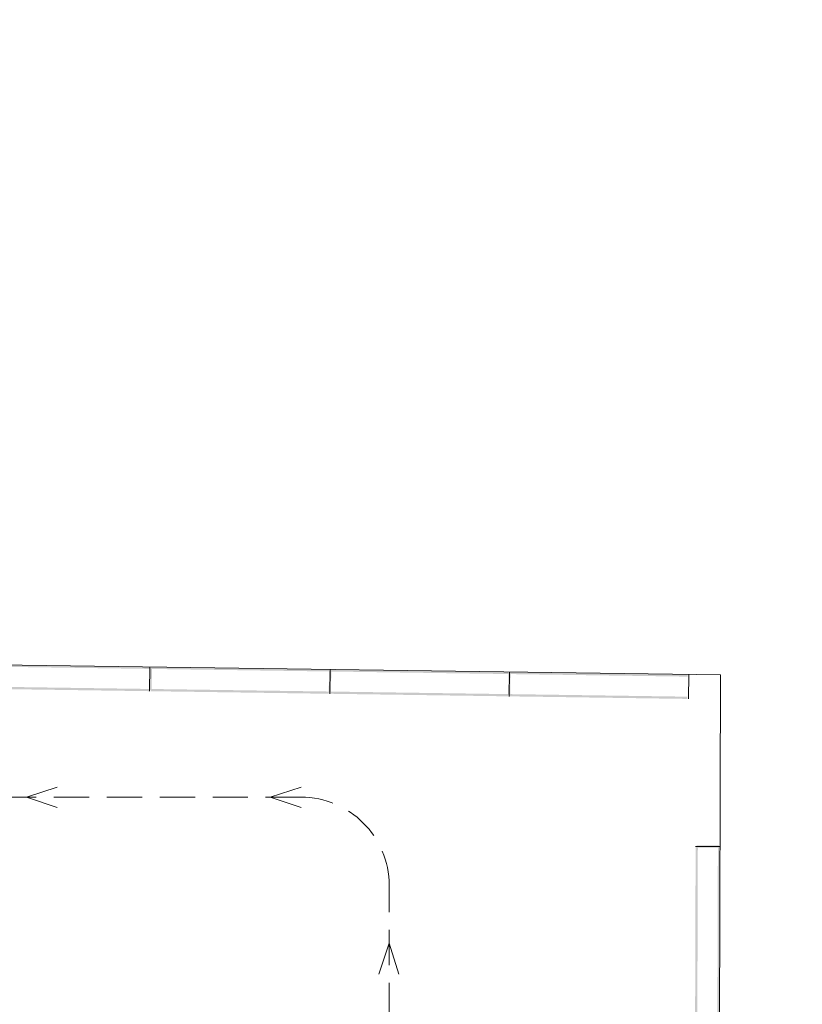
# Model space of a CAD drawing. Header units: millimetres. Extents: x 0 to 594, y 0 to 420.
# Tile 19 of 21: x 290 to 379, y 308 to 420. Entities that reach past the tile are written whole.
import ezdxf

# ---------------------------------------------------------------- set-up
doc = ezdxf.new("R2010")
doc.units = ezdxf.units.MM
doc.linetypes.add('K5LT_DASHED', pattern=[6, 4, -2])
doc.linetypes.add('K5LT_THIN', pattern=[0])
doc.layers.add('Системный слой', color=7, linetype='Continuous')
doc.layers.add('съемка', color=7, linetype='Continuous')

# ---------------------------------------------------------------- blocks, each defined once
blk = doc.blocks.new('U103')
at = {"layer": 'Системный слой', "linetype": 'K5LT_THIN', "lineweight": 18}
for q in [(331.11, 311.87), (333.39, 311.87)]:
    blk.add_line((332.28, 315.38), q, dxfattribs=at)
blk = doc.blocks.new('U104')
at = {"layer": 'Системный слой', "linetype": 'K5LT_THIN', "lineweight": 18}
for q in [(322.31, 333.03), (322.31, 330.74)]:
    blk.add_line((318.8, 331.92), q, dxfattribs=at)
blk = doc.blocks.new('U105')
at = {"layer": 'Системный слой', "linetype": 'K5LT_THIN', "lineweight": 18}
for q in [(294.66, 333.03), (294.66, 330.74)]:
    blk.add_line((291.16, 331.92), q, dxfattribs=at)

msp = doc.modelspace()

# ---------------------------------------------------------------- hatches: boundary and pattern name
at = {"layer": 'съемка'}
for points in [[(292.560945, 344.10176), (299.76961, 343.998406), (305.108227, 343.921879), (305.111807, 344.174265), (299.77319, 344.250792), (292.564576, 344.354144), (285.045365, 344.461901), (285.077954, 346.733623), (292.597115, 346.625817), (299.805777, 346.522464), (305.144394, 346.445937), (305.148028, 346.698321), (299.809408, 346.774848), (292.600746, 346.878202), (284.955369, 346.987823), (284.95355, 346.861607), (284.827384, 346.863422), (284.791166, 344.339366), (284.917383, 344.33755), (284.915566, 344.211331)], [(312.879772, 343.810443), (320.088438, 343.707137), (325.427054, 343.630563), (325.430687, 343.882997), (320.092069, 343.959524), (312.883403, 344.062827), (305.364194, 344.170634), (305.396781, 346.442306), (312.915992, 346.33455), (320.124606, 346.231195), (325.463223, 346.154671), (325.466854, 346.407055), (320.128237, 346.483582), (312.919572, 346.586936), (305.274193, 346.696507), (305.272379, 346.570339), (305.146213, 346.572156), (305.110042, 344.048047), (305.23621, 344.04623), (305.234395, 343.920065)], [(333.198652, 343.519175), (340.407263, 343.41582), (345.745883, 343.339296), (345.749514, 343.591681), (340.410894, 343.668207), (333.202232, 343.771561), (325.683071, 343.879366), (325.715607, 346.15104), (333.234819, 346.043233), (340.443485, 345.939927), (345.782052, 345.863405), (345.785683, 346.115789), (340.447066, 346.192315), (333.238452, 346.295668), (325.593073, 346.405239), (325.591258, 346.279071), (325.465038, 346.280837), (325.42887, 343.756779), (325.555039, 343.754964), (325.553224, 343.628798)], [(353.517478, 343.227909), (360.726142, 343.124552), (366.064709, 343.048028), (366.06834, 343.300415), (360.729723, 343.376938), (353.521109, 343.480293), (346.0019, 343.5881), (346.034487, 345.859769), (353.553648, 345.751967), (360.762311, 345.648661), (366.100929, 345.572084), (366.104512, 345.824523), (360.765942, 345.901045), (353.557279, 346.004351), (345.911902, 346.113973), (345.910085, 345.987754), (345.783867, 345.98957), (345.747699, 343.465512), (345.873915, 343.463696), (345.872099, 343.337478)], [(367.198989, 306.129745), (367.215068, 311.468854), (367.23672, 318.67821), (367.259339, 326.198176), (369.53126, 326.191344), (369.508642, 318.671425), (369.486989, 311.462019), (369.470907, 306.12291), (369.723339, 306.122157), (369.739368, 311.461267), (369.76107, 318.670622), (369.784039, 326.316755), (369.657824, 326.317156), (369.658225, 326.443371), (367.133876, 326.45096), (367.133524, 326.324743), (367.007312, 326.325145), (366.98434, 318.679012), (366.962641, 311.469657), (366.946608, 306.130497)]]:
    msp.add_hatch(color=256, dxfattribs=at).paths.add_polyline_path(points)

# ---------------------------------------------------------------- linework, layer by layer
at = {"layer": 'Системный слой', "linetype": 'K5LT_THIN', "lineweight": 18}
for p, q in [((369.842534, 345.771987), (111.69175, 349.408345)), ((305.148028, 346.699377), (305.108918, 343.922888)), ((325.593073, 346.406294), (325.553963, 343.629844)), ((345.911902, 346.115028), (345.872791, 343.338523)), ((366.230728, 345.823762), (366.191967, 343.072045)), ((369.295666, 163.877322), (369.842534, 345.771987)), ((369.784039, 326.31781), (367.007311, 326.326158))]:
    msp.add_line(p, q, dxfattribs=at)
at = {"layer": 'Системный слой', "linetype": 'K5LT_DASHED', "lineweight": 18}
for p, q in [((322.277984, 331.915523), (284.646867, 331.915523)), ((332.277984, 150.879464), (332.277984, 321.915523))]:
    msp.add_line(p, q, dxfattribs=at)
msp.add_arc((322.277984, 321.915523), 10, 0, 90, dxfattribs=at)

# ---------------------------------------------------------------- block references
at = {"layer": 'Системный слой'}
for name in ['U105', 'U104', 'U103']:
    msp.add_blockref(name, (0, 0), dxfattribs=at)

doc.saveas('drawing.dxf')
